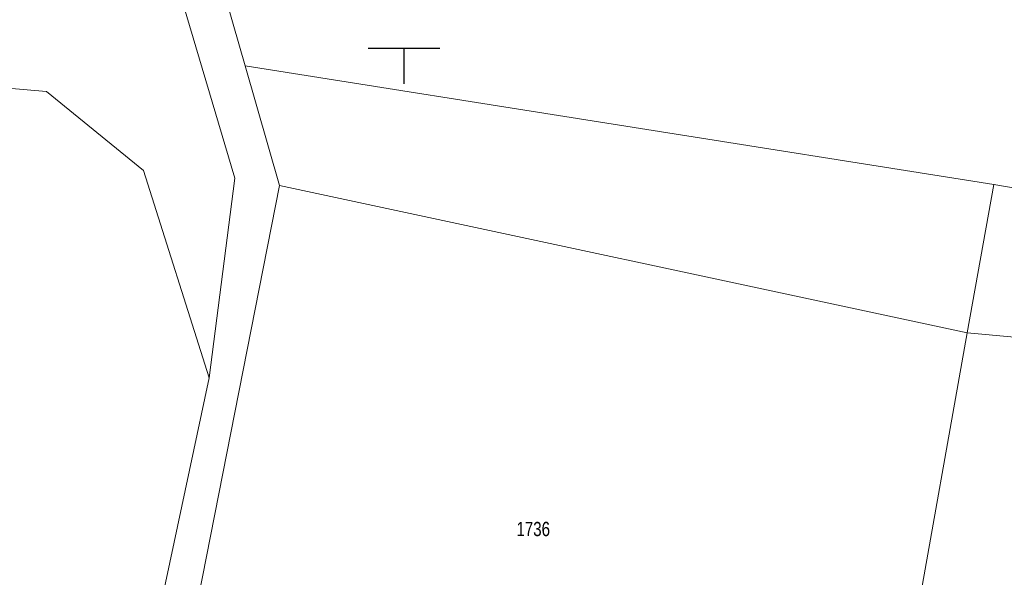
# Model space of a CAD drawing. Header units: metres. Extents: x 7423100 to 7431699, y 5527887 to 5533362.
# Tile 35 of 114: x 7427873 to 7427942, y 5529963 to 5530002. Entities that reach past the tile are written whole.
import ezdxf
from ezdxf.enums import TextEntityAlignment as Align

# ---------------------------------------------------------------- set-up
doc = ezdxf.new("R2010")
doc.units = ezdxf.units.M
doc.header["$MEASUREMENT"] = 0
doc.linetypes.add('219-500', pattern=[0])
doc.layers.get('0').update_dxf_attribs({"color": 2, "linetype": 'CONTINUOUS', "lineweight": 5})
for name, color, linetype in [('203-punkt graniczny', 7, 'CONTINUOUS'), ('211-numer działki ewidencyjnej', 7, 'CONTINUOUS'), ('217-kontur klasyfikacyjny', 7, 'CONTINUOUS'), ('218-kontur użytku gruntowego', 7, 'CONTINUOUS'), ('219-działka ewidencyjna', 7, 'CONTINUOUS'), ('Wstawianie ramki sekcyjnej z opisem', 7, 'CONTINUOUS')]:
    doc.layers.add(name, color=color, linetype=linetype)
doc.styles.get("Standard").update_dxf_attribs({"font": 'Working1250.shx', "width": 0.75})

# ---------------------------------------------------------------- blocks, each defined once
blk = doc.blocks.new('203')
at = {"linetype": 'Continuous', "lineweight": 0}
h = blk.add_hatch(color=0, dxfattribs=at)
edge = h.paths.add_edge_path()
edge.add_arc((0, 0), 0.045, 0, 360)
blk = doc.blocks.new('RAMKA500K')
at = {"color": 0}
for p, q in [((297.5, 250), (302.5, 250)), ((300, 247.5), (300, 250))]:
    blk.add_line(p, q, dxfattribs=at)

msp = doc.modelspace()

# ---------------------------------------------------------------- linework, layer by layer
at = {"layer": '217-kontur klasyfikacyjny', "color": 92, "linetype": 'Continuous', "lineweight": 18, "flags": 128}
for points in [[(7427875, 5529996.97), (7427857.9, 5529998.44)], [(7427881.8, 5529991.45), (7427875, 5529996.97)], [(7427886.37, 5529976.95), (7427881.8, 5529991.45)], [(7427891.3, 5529990.4), (7427882.23, 5529944.35)], [(7427939.35, 5529980.11), (7427891.3, 5529990.4)], [(7428003, 5529974.27), (7427939.35, 5529980.11)], [(7427879.5, 5529944.7), (7427886.37, 5529976.95)]]:
    msp.add_lwpolyline(points, dxfattribs=at)
at = {"layer": '218-kontur użytku gruntowego', "color": 3, "linetype": 'Continuous', "lineweight": 18, "flags": 128}
for points in [[(7427888.89, 5529998.77), (7427885.49, 5530010.59)], [(7427884.11, 5530004.58), (7427888.17, 5529990.91)], [(7427875, 5529996.97), (7427857.9, 5529998.44)], [(7427891.3, 5529990.4), (7427888.89, 5529998.77)], [(7427881.8, 5529991.45), (7427875, 5529996.97)], [(7427886.37, 5529976.95), (7427881.8, 5529991.45)], [(7427888.17, 5529990.91), (7427886.37, 5529976.95)], [(7427882.23, 5529944.35), (7427891.3, 5529990.4)], [(7427891.3, 5529990.4), (7427882.23, 5529944.35)], [(7427939.35, 5529980.11), (7427891.3, 5529990.4)], [(7428003, 5529974.27), (7427939.35, 5529980.11)], [(7427879.5, 5529944.7), (7427886.37, 5529976.95)], [(7427886.37, 5529976.95), (7427879.5, 5529944.7)]]:
    msp.add_lwpolyline(points, dxfattribs=at)
at = {"layer": '219-działka ewidencyjna', "color": 7, "linetype": '219-500', "lineweight": 18, "flags": 128}
for points in [[(7427885.49, 5530010.59), (7427888.89, 5529998.77)], [(7427884.11, 5530004.58), (7427888.17, 5529990.91)], [(7427888.89, 5529998.77), (7427891.3, 5529990.4)], [(7427888.89, 5529998.77), (7427941.21, 5529990.46)], [(7427888.17, 5529990.91), (7427886.37, 5529976.95)], [(7427882.23, 5529944.35), (7427891.3, 5529990.4)], [(7427939.35, 5529980.11), (7427941.21, 5529990.46)], [(7427980.92, 5529983.67), (7427941.21, 5529990.46)], [(7427935.61, 5529959), (7427939.35, 5529980.11)], [(7427879.5, 5529944.7), (7427886.37, 5529976.95)]]:
    msp.add_lwpolyline(points, dxfattribs=at)

# ---------------------------------------------------------------- block references
at = {"layer": '203-punkt graniczny', "color": 7, "linetype": 'Continuous', "lineweight": 18}
for p in [(7427888.89, 5529998.77), (7427888.17, 5529990.91), (7427891.3, 5529990.4), (7427941.21, 5529990.46), (7427939.35, 5529980.11), (7427886.37, 5529976.95)]:
    msp.add_blockref('203', p, dxfattribs=at)
at = {"layer": 'Wstawianie ramki sekcyjnej z opisem', "color": 7, "linetype": 'Continuous', "lineweight": 13}
msp.add_blockref('RAMKA500K', (7427600, 5529750), dxfattribs=at)

# ---------------------------------------------------------------- texts
at = {"layer": '211-numer działki ewidencyjnej', "color": 7, "linetype": 'Continuous', "lineweight": 18, "width": 0.79}
msp.add_text('1736', height=1, dxfattribs=at).set_placement((7427907.85, 5529966.89), align=Align.TOP_LEFT)

doc.saveas('drawing.dxf')
